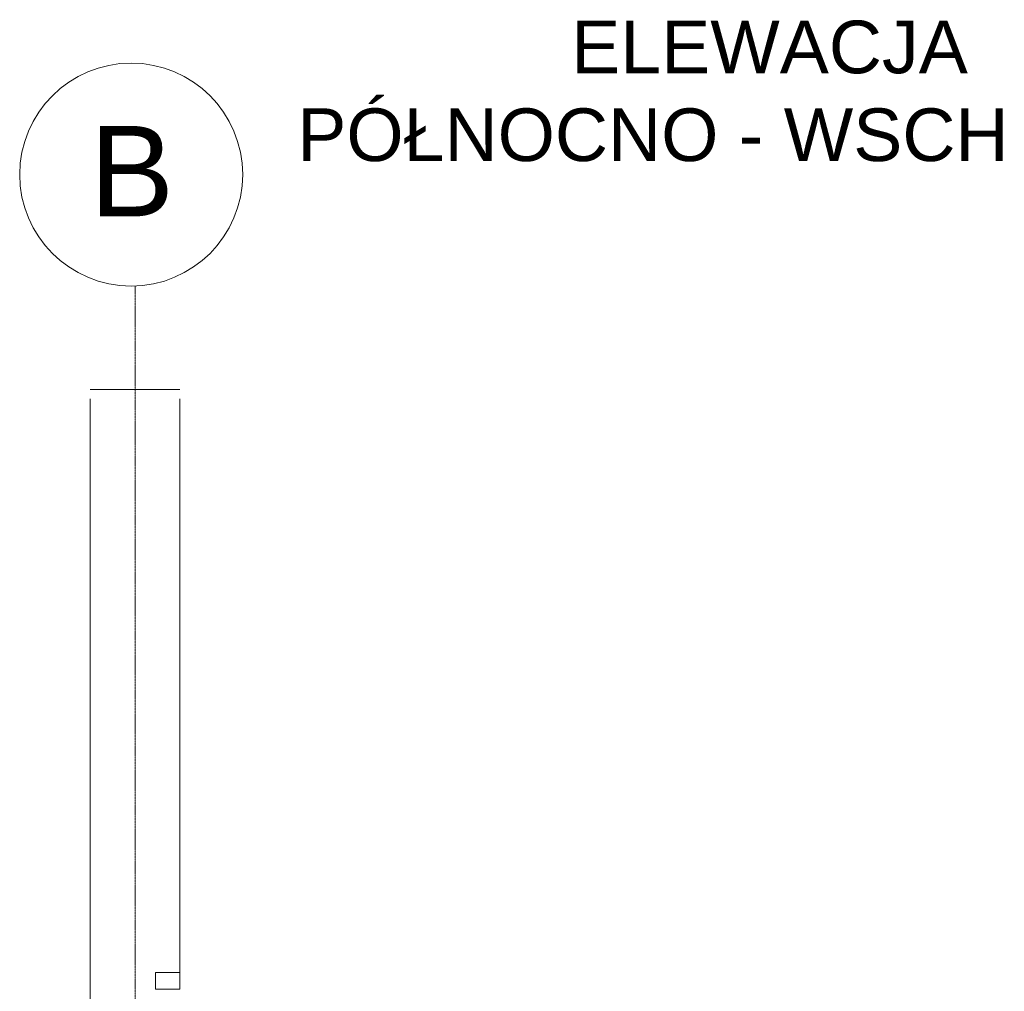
# Model space of a CAD drawing. Header units: millimetres. Extents: x -37887 to 94344, y -69777 to 116976.
# Tile 149 of 205: x 41987 to 45520, y 72259 to 75746. Entities that reach past the tile are written whole.
import ezdxf

# ---------------------------------------------------------------- set-up
doc = ezdxf.new("R2010")
doc.units = ezdxf.units.MM
doc.linetypes.add('Linia siatki', pattern=[19.05, 12.7, -3.175, 0, -3.175])
for name, color, linetype, lineweight in [('01_inwentaryzacja', 8, 'Continuous', 9), ('02_odbudowa', 7, 'Continuous', 30), ('S-GRID', 1, 'Continuous', 9), ('S-GRID-IDEN', 1, 'Continuous', 9)]:
    doc.layers.add(name, color=color, linetype=linetype, lineweight=lineweight)
doc.styles.add('Arial', font='arial.ttf', dxfattribs={"height": 324.565868})
doc.styles.get("Standard").update_dxf_attribs({"font": 'arial.ttf'})

# ---------------------------------------------------------------- blocks, each defined once
blk = doc.blocks.new('Siatka - 4 mm-108067-PARTER')
at = {"layer": 'S-GRID-IDEN'}
blk.add_circle((0, 0), 4, dxfattribs=at)

msp = doc.modelspace()

# ---------------------------------------------------------------- linework, layer by layer
at = {"layer": '01_inwentaryzacja'}
for p, q in [((42240.7, 74418.6), (42562.6, 74418.6)), ((42240.7, 74385.1), (42240.7, 72101.6)), ((42562.6, 74385.1), (42562.6, 72326.6))]:
    msp.add_line(p, q, dxfattribs=at)
msp.add_lwpolyline([(42475.2, 72266.6), (42562.6, 72266.6), (42562.6, 72326.6), (42475.2, 72326.6), (42475.2, 72266.6)], dxfattribs=at)
at = {"layer": 'S-GRID', "linetype": 'Linia siatki', "ltscale": 0.5}
for p in [(42401.7, 65009.2), (42401.7, 66406.1)]:
    msp.add_line(p, (42401.7, 74790.3), dxfattribs=at)

# ---------------------------------------------------------------- block references
at = {"layer": 'S-GRID-IDEN', "xscale": 99.99999999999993, "yscale": 99.99999999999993, "zscale": 99.99999999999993, "rotation": 89.99999999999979}
msp.add_blockref('Siatka - 4 mm-108067-PARTER', (42387.5, 75190.1), dxfattribs=at)

# ---------------------------------------------------------------- texts
at = {"layer": '02_odbudowa', "insert": (40576.1, 75742.5), "char_height": 189, "width": 8183.846, "attachment_point": 1}
msp.add_mtext('{\\W9.2441;     }ELEWACJA  \\P{\\W8.20517;    }PÓŁNOCNO - WSCHODNIA', dxfattribs=at)
at = {"layer": 'S-GRID-IDEN', "insert": (42390, 75364.7), "char_height": 324.6, "width": 360.335, "attachment_point": 2, "line_spacing_factor": 0.938532, "style": 'Arial'}
msp.add_mtext('B', dxfattribs=at)

doc.saveas('drawing.dxf')
